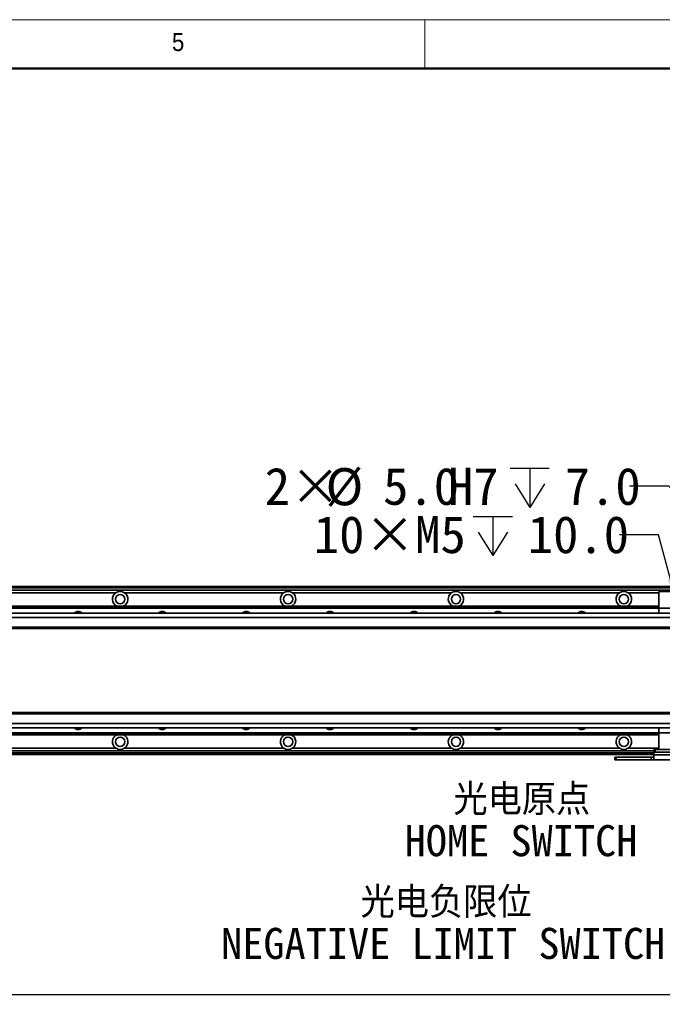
# Model space of a CAD drawing. Header units: millimetres. Extents: x 35 to 2905, y 35 to 2044.
# Tile 8 of 10: x 1530 to 1990, y 1340 to 2044. Entities that reach past the tile are written whole.
import ezdxf

# ---------------------------------------------------------------- set-up
doc = ezdxf.new("R2010")
doc.units = ezdxf.units.MM
doc.header["$LTSCALE"] = 7
doc.layers.add('黑色实线', color=7, linetype='Continuous')
doc.styles.add('SLDTEXTSTYLE1', font='Gothic.ttf', dxfattribs={"width": 0.913})
doc.styles.add('SLDTEXTSTYLE8', font='txt')
doc.styles.add('SLDTEXTSTYLE9', font='txt', dxfattribs={"bigfont": 'bigfont'})
doc.dimstyles.new('SLDDIMSTYLE4', dxfattribs={"dimtxt": 26.6, "dimasz": 14, "dimexe": 0, "dimexo": 0.0625, "dimgap": 6.65, "dimtad": 2, "dimdec": 1, "dimrnd": 1e-09, "dimzin": 4, "dimdsep": 46, "dimtxsty": 'SLDTEXTSTYLE8', "dimsah": 1, "dimcen": 0.09, "dimadec": 0, "dimazin": 1, "dimtfac": 1, "dimtdec": 1, "dimtofl": 0, "dimtmove": 0, "dimatfit": 3, "dimfxl": 0, "dimfrac": 2, "dimtolj": 1, "dimtzin": 12, "dimarcsym": 0})
doc.dimstyles.new('SLDDIMSTYLE5', dxfattribs={"dimtxt": 26.6, "dimasz": 14, "dimexe": 0, "dimexo": 0.0625, "dimgap": 6.65, "dimtad": 0, "dimtih": 1, "dimtoh": 1, "dimdec": 1, "dimrnd": 1e-09, "dimzin": 4, "dimdsep": 46, "dimtxsty": 'SLDTEXTSTYLE8', "dimsah": 1, "dimcen": 0, "dimadec": 0, "dimazin": 1, "dimtfac": 1, "dimtdec": 1, "dimtofl": 0, "dimtmove": 0, "dimatfit": 3, "dimfxl": 0, "dimfrac": 2, "dimtolj": 1, "dimtzin": 12, "dimarcsym": 0})
doc.dimstyles.new('SLDDIMSTYLE6', dxfattribs={"dimtxt": 26.6, "dimasz": 14, "dimexe": 0, "dimexo": 0.0625, "dimgap": 6.65, "dimtad": 0, "dimtih": 1, "dimtoh": 1, "dimdec": 1, "dimrnd": 1e-09, "dimzin": 12, "dimdsep": 46, "dimtxsty": 'SLDTEXTSTYLE8', "dimsah": 1, "dimcen": 0, "dimadec": 0, "dimazin": 3, "dimtfac": 1, "dimtdec": 1, "dimtofl": 0, "dimtmove": 0, "dimatfit": 3, "dimfxl": 0, "dimfrac": 2, "dimtolj": 1, "dimtzin": 12, "dimarcsym": 0})

# ---------------------------------------------------------------- blocks, each defined once
blk = doc.blocks.new('SW_SYMBOL_HOLE_DEPTH')
at = {"layer": '黑色实线', "color": 0}
for p, q in [((0, 6125), (5600, 6125)), ((2800, 6125), (2800, 525)), ((700, 3885), (2800, 525)), ((4900, 3885), (2800, 525))]:
    blk.add_line(p, q, dxfattribs=at)
blk = doc.blocks.new('_D_18')
at = {"layer": '黑色实线'}
for p, q in [((1994.23, 1710.26), (1966.23, 1710.26)), ((2067.96, 1630.32), (1994.23, 1710.26))]:
    blk.add_line(p, q, dxfattribs=at)
blk.add_solid([(2067.96, 1630.32), (2060.01, 1642.03), (2056.93, 1639.18)], dxfattribs=at)
at = {"layer": '黑色实线', "xscale": 0.004985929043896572, "yscale": 0.004985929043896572, "zscale": 0.004985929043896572}
blk.add_blockref('SW_SYMBOL_HOLE_DEPTH', (1880.96, 1692.54), dxfattribs=at)
at = {"layer": '黑色实线', "char_height": 26.6, "attachment_point": 1, "style": 'SLDTEXTSTYLE8'}
for s, insert in [('2×', (1705.46, 1723.55)), ('%%c', (1748.98, 1723.29)), ('5.0', (1790.08, 1723.55)), ('H7', (1836.41, 1723.55)), ('7.0', (1919.9, 1723.55))]:
    blk.add_mtext(s, dxfattribs=dict(at, insert=insert))
blk = doc.blocks.new('_D_19')
at = {"layer": '黑色实线'}
for p, q in [((402.16, 1463.84), (402.16, 1339.68)), ((2082.16, 1431.48), (2082.16, 1339.68)), ((402.16, 1346.68), (2082.16, 1346.68))]:
    blk.add_line(p, q, dxfattribs=at)
for points in [[(402.16, 1346.68), (416.16, 1344.58), (416.16, 1348.78)], [(2082.16, 1346.68), (2068.16, 1348.78), (2068.16, 1344.58)]]:
    blk.add_solid(points, dxfattribs=at)
at = {"layer": '黑色实线', "insert": (1194.05, 1381.58), "char_height": 26.6, "attachment_point": 1, "style": 'SLDTEXTSTYLE8'}
blk.add_mtext('1680.0', dxfattribs=at)
blk = doc.blocks.new('_D_20')
at = {"layer": '黑色实线'}
for p, q in [((1987.03, 1675.6), (1959.03, 1675.6)), ((1999.11, 1630.51), (1987.03, 1675.6))]:
    blk.add_line(p, q, dxfattribs=at)
blk.add_solid([(1999.11, 1630.51), (1997.52, 1644.57), (1993.46, 1643.49)], dxfattribs=at)
at = {"layer": '黑色实线', "xscale": 0.004985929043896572, "yscale": 0.004985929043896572, "zscale": 0.004985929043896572}
blk.add_blockref('SW_SYMBOL_HOLE_DEPTH', (1854.56, 1657.99), dxfattribs=at)
at = {"layer": '黑色实线', "char_height": 26.6, "attachment_point": 1, "style": 'SLDTEXTSTYLE8'}
for s, insert in [('10×M5', (1740.58, 1689)), ('10.0', (1893.49, 1689))]:
    blk.add_mtext(s, dxfattribs=dict(at, insert=insert))
blk = doc.blocks.new('SW_NOTE_5')
at = {"layer": '黑色实线', "color": 0, "char_height": 22.225, "attachment_point": 2}
for s, insert, style in [('光电原点', (-103.64, 40.98), 'SLDTEXTSTYLE9'), ('HOME SWITCH', (-104.23, 11.59), 'SLDTEXTSTYLE8')]:
    blk.add_mtext(s, dxfattribs=dict(at, insert=insert, style=style))
blk = doc.blocks.new('SW_NOTE_6')
at = {"layer": '黑色实线', "color": 0, "char_height": 22.225, "attachment_point": 2}
for s, insert, style in [('光电负限位', (-168.76, 40.66), 'SLDTEXTSTYLE9'), ('NEGATIVE LIMIT SWITCH', (-170.83, 11.28), 'SLDTEXTSTYLE8')]:
    blk.add_mtext(s, dxfattribs=dict(at, insert=insert, style=style))

msp = doc.modelspace()

# ---------------------------------------------------------------- linework, layer by layer
at = {"color": 7, "linetype": 'Continuous', "lineweight": 18}
for p, q in [((2905, 2044), (35, 2044)), ((1820, 2009), (1820, 2044)), ((70, 2009), (2870, 2009))]:
    msp.add_line(p, q, dxfattribs=at)
at = {"color": 7, "linetype": 'Continuous', "lineweight": 50}
msp.add_line((2870, 2009), (70, 2009), dxfattribs=at)
at = {"color": 7, "linetype": 'Continuous', "lineweight": 35}
for p, q in [((2014.16, 1638.48), (470.16, 1638.48)), ((470.16, 1638.28), (2014.16, 1638.28)), ((470.16, 1638.08), (2014.16, 1638.08)), ((2014.16, 1637.98), (470.16, 1637.98)), ((2014.16, 1635.97), (470.16, 1635.97)), ((2177.16, 1634.98), (1987.16, 1634.98)), ((1987.16, 1634.98), (1987.16, 1622.98)), ((1598.99, 1633.97), (1485.33, 1633.97)), ((1718.99, 1633.97), (1605.33, 1633.97)), ((1838.99, 1633.97), (1725.33, 1633.97)), ((1958.99, 1633.97), (1845.33, 1633.97)), ((497.16, 1624.47), (1987.16, 1624.47)), ((497.16, 1624.18), (1987.16, 1624.18)), ((497.16, 1623.28), (1987.16, 1623.28)), ((497.16, 1622.99), (1987.16, 1622.99)), ((2177.16, 1622.98), (1987.16, 1622.98)), ((1987.16, 1622.98), (1987.16, 1619.48)), ((2197.66, 1619.48), (286.66, 1619.48)), ((2197.66, 1616.48), (286.66, 1616.48)), ((2197.66, 1609.48), (286.66, 1609.48)), ((286.66, 1608.48), (2197.66, 1608.48)), ((2197.66, 1548.48), (286.66, 1548.48)), ((2197.66, 1547.48), (286.66, 1547.48)), ((2197.66, 1540.48), (286.66, 1540.48)), ((2197.66, 1537.48), (286.66, 1537.48)), ((1987.16, 1537.48), (1987.16, 1533.98)), ((497.16, 1533.97), (1987.16, 1533.97)), ((497.16, 1533.68), (1987.16, 1533.68)), ((497.16, 1532.78), (1987.16, 1532.78)), ((497.16, 1532.48), (1987.16, 1532.48)), ((2177.16, 1533.98), (1987.16, 1533.98)), ((1987.16, 1533.98), (1987.16, 1521.98)), ((1598.99, 1522.98), (1485.33, 1522.98)), ((1718.99, 1522.98), (1605.33, 1522.98)), ((1838.99, 1522.98), (1725.33, 1522.98)), ((1958.99, 1522.98), (1845.33, 1522.98)), ((1983.66, 1519.98), (1983.66, 1521.98)), ((1983.66, 1521.98), (1984.66, 1521.98)), ((1984.66, 1521.98), (1984.66, 1519.98)), ((1984.66, 1521.98), (1987.16, 1521.98)), ((2177.16, 1521.98), (1987.16, 1521.98)), ((1983.66, 1520.98), (502.66, 1520.98)), ((1983.66, 1518.48), (502.66, 1518.48)), ((1955.66, 1514.48), (1955.66, 1516.48)), ((1955.66, 1516.48), (1956.66, 1516.48)), ((1956.66, 1514.48), (1955.66, 1514.48)), ((1956.66, 1516.48), (1956.66, 1514.48)), ((1956.66, 1516.48), (1981.66, 1516.48)), ((1956.66, 1514.48), (1981.66, 1514.48)), ((1981.66, 1514.48), (1981.66, 1516.48)), ((1981.66, 1516.48), (1983.66, 1516.48)), ((1983.66, 1514.48), (1981.66, 1514.48)), ((1984.66, 1519.98), (1983.66, 1519.98)), ((1983.66, 1518.15), (1983.66, 1519.98)), ((1983.66, 1518.15), (2018.66, 1518.15)), ((1983.66, 1514.48), (1983.66, 1518.15)), ((2018.66, 1514.48), (1983.66, 1514.48)), ((1984.66, 1519.98), (2017.66, 1519.98))]:
    msp.add_line(p, q, dxfattribs=at)
at = {"color": 8, "linetype": 'Continuous', "lineweight": 35}
for p, q in [((2014.16, 1637.48), (470.16, 1637.48)), ((1987.16, 1633.97), (1965.33, 1633.97)), ((1987.16, 1522.98), (1965.33, 1522.98)), ((1983.66, 1519.48), (502.66, 1519.48))]:
    msp.add_line(p, q, dxfattribs=at)
at = {"color": 7, "linetype": 'Continuous', "lineweight": 35}
for centre in [(1602.16, 1629.48), (1722.16, 1629.48), (1842.16, 1629.48), (1962.16, 1629.48), (1602.16, 1527.48), (1722.16, 1527.48), (1842.16, 1527.48), (1962.16, 1527.48)]:
    msp.add_circle(centre, 3.3, dxfattribs=at)
for centre, radius, start, end in [((1602.16, 1629.48), 5.5, 125.18979, 245.50882), ((1602.16, 1629.48), 5.5, 294.49118, 54.81021), ((1722.16, 1629.48), 5.5, 125.18979, 245.50882), ((1722.16, 1629.48), 5.5, 294.49118, 54.81021), ((1842.16, 1629.48), 5.5, 125.18979, 245.50882), ((1842.16, 1629.48), 5.5, 294.49118, 54.81021), ((1962.16, 1629.48), 5.5, 125.18979, 245.50882), ((1962.16, 1629.48), 5.5, 294.49118, 54.81021), ((1572.16, 1616.97), 3.75, 41.91572, 138.08428), ((1632.16, 1616.97), 3.75, 41.91572, 138.08428), ((1692.16, 1616.97), 3.75, 41.91572, 138.08428), ((1752.16, 1616.97), 3.75, 41.91572, 138.08428), ((1812.16, 1616.97), 3.75, 41.91572, 138.08428), ((1872.16, 1616.97), 3.75, 41.91572, 138.08428), ((1932.16, 1616.97), 3.75, 41.91572, 138.08428), ((1572.16, 1539.98), 3.75, 221.91572, 318.08428), ((1632.16, 1539.98), 3.75, 221.91572, 318.08428), ((1692.16, 1539.98), 3.75, 221.91572, 318.08428), ((1752.16, 1539.98), 3.75, 221.91572, 318.08428), ((1812.16, 1539.98), 3.75, 221.91572, 318.08428), ((1872.16, 1539.98), 3.75, 221.91572, 318.08428), ((1932.16, 1539.98), 3.75, 221.91572, 318.08428), ((1602.16, 1527.48), 5.5, 114.49118, 234.81021), ((1602.16, 1527.48), 5.5, 305.18979, 65.50882), ((1722.16, 1527.48), 5.5, 114.49118, 234.81021), ((1722.16, 1527.48), 5.5, 305.18979, 65.50882), ((1842.16, 1527.48), 5.5, 114.49118, 234.81021), ((1842.16, 1527.48), 5.5, 305.18979, 65.50882), ((1962.16, 1527.48), 5.5, 114.49118, 234.81021), ((1962.16, 1527.48), 5.5, 305.18979, 65.50882)]:
    msp.add_arc(centre, radius, start, end, dxfattribs=at)
for points, knots in [([(1605.33, 1633.97), (1604.87, 1634.24), (1603.92, 1634.8), (1602.23, 1635.06), (1600.49, 1634.84), (1599.49, 1634.26), (1598.99, 1633.97)], [0, 0, 0, 0, 0.235694, 0.486481, 0.744851, 1, 1, 1, 1]), ([(1725.33, 1633.97), (1724.87, 1634.24), (1723.92, 1634.8), (1722.23, 1635.06), (1720.49, 1634.84), (1719.49, 1634.26), (1718.99, 1633.97)], [0, 0, 0, 0, 0.235694, 0.486481, 0.744851, 1, 1, 1, 1]), ([(1845.33, 1633.97), (1844.87, 1634.24), (1843.92, 1634.8), (1842.23, 1635.06), (1840.49, 1634.84), (1839.49, 1634.26), (1838.99, 1633.97)], [0, 0, 0, 0, 0.235694, 0.486481, 0.744851, 1, 1, 1, 1]), ([(1965.33, 1633.97), (1964.87, 1634.24), (1963.92, 1634.8), (1962.23, 1635.06), (1960.49, 1634.84), (1959.49, 1634.26), (1958.99, 1633.97)], [0, 0, 0, 0, 0.235694, 0.486481, 0.744851, 1, 1, 1, 1]), ([(1598.99, 1522.98), (1599.45, 1522.72), (1600.4, 1522.16), (1602.08, 1521.9), (1603.82, 1522.12), (1604.83, 1522.7), (1605.33, 1522.98)], [0, 0, 0, 0, 0.235694, 0.486464, 0.744851, 1, 1, 1, 1]), ([(1718.99, 1522.98), (1719.45, 1522.72), (1720.4, 1522.16), (1722.08, 1521.9), (1723.82, 1522.12), (1724.83, 1522.7), (1725.33, 1522.98)], [0, 0, 0, 0, 0.235694, 0.486464, 0.744851, 1, 1, 1, 1]), ([(1838.99, 1522.98), (1839.45, 1522.72), (1840.4, 1522.16), (1842.08, 1521.9), (1843.82, 1522.12), (1844.83, 1522.7), (1845.33, 1522.98)], [0, 0, 0, 0, 0.235694, 0.486464, 0.744851, 1, 1, 1, 1]), ([(1958.99, 1522.98), (1959.45, 1522.72), (1960.4, 1522.16), (1962.08, 1521.9), (1963.82, 1522.12), (1964.83, 1522.7), (1965.33, 1522.98)], [0, 0, 0, 0, 0.235694, 0.486464, 0.744851, 1, 1, 1, 1])]:
    msp.add_open_spline(points, degree=3, knots=knots, dxfattribs=at)

# ---------------------------------------------------------------- block references
at = {"layer": '黑色实线', "color": 7}
for name, p in [('SW_NOTE_5', (1992.89, 1456.26)), ('SW_NOTE_6', (2003.87, 1383.06))]:
    msp.add_blockref(name, p, dxfattribs=at)

# ---------------------------------------------------------------- texts
at = {"color": 7, "linetype": 'Continuous', "lineweight": 0, "insert": (1639.17, 2034.52), "char_height": 12.96, "attachment_point": 1, "style": 'SLDTEXTSTYLE1'}
msp.add_mtext('5', dxfattribs=at)

# ---------------------------------------------------------------- dimensions: what is measured, and where the dimension line sits
at = {"layer": '黑色实线'}
dim = msp.add_diameter_dim_2p(p1=(2071.35, 1626.64), p2=(2067.96, 1630.32), text='2×<>H7{\\fGDT;x}7.0', dimstyle='SLDDIMSTYLE5', dxfattribs=at)
dim.commit()
dim.dimension.update_dxf_attribs({"geometry": '_D_18', "text_midpoint": (1835.85, 1710.26), "dimtype": 163})
dim = msp.add_diameter_dim_2p(p1=(2000.2, 1626.45), p2=(1999.11, 1630.51), text='10×M5{\\fGDT;x}10.0', dimstyle='SLDDIMSTYLE6', override={"dimpost": '<>'}, dxfattribs=at)
dim.commit()
dim.dimension.update_dxf_attribs({"geometry": '_D_20', "text_midpoint": (1849.81, 1675.6), "dimtype": 163})
dim = msp.add_linear_dim(base=(2082.16, 1346.68), p1=(402.16, 1472.73), p2=(2082.16, 1440.37), dimstyle='SLDDIMSTYLE4', dxfattribs=at)
dim.commit()
dim.dimension.update_dxf_attribs({"geometry": '_D_19', "text_midpoint": (1246.03, 1346.68), "dimtype": 160})

doc.saveas('drawing.dxf')
